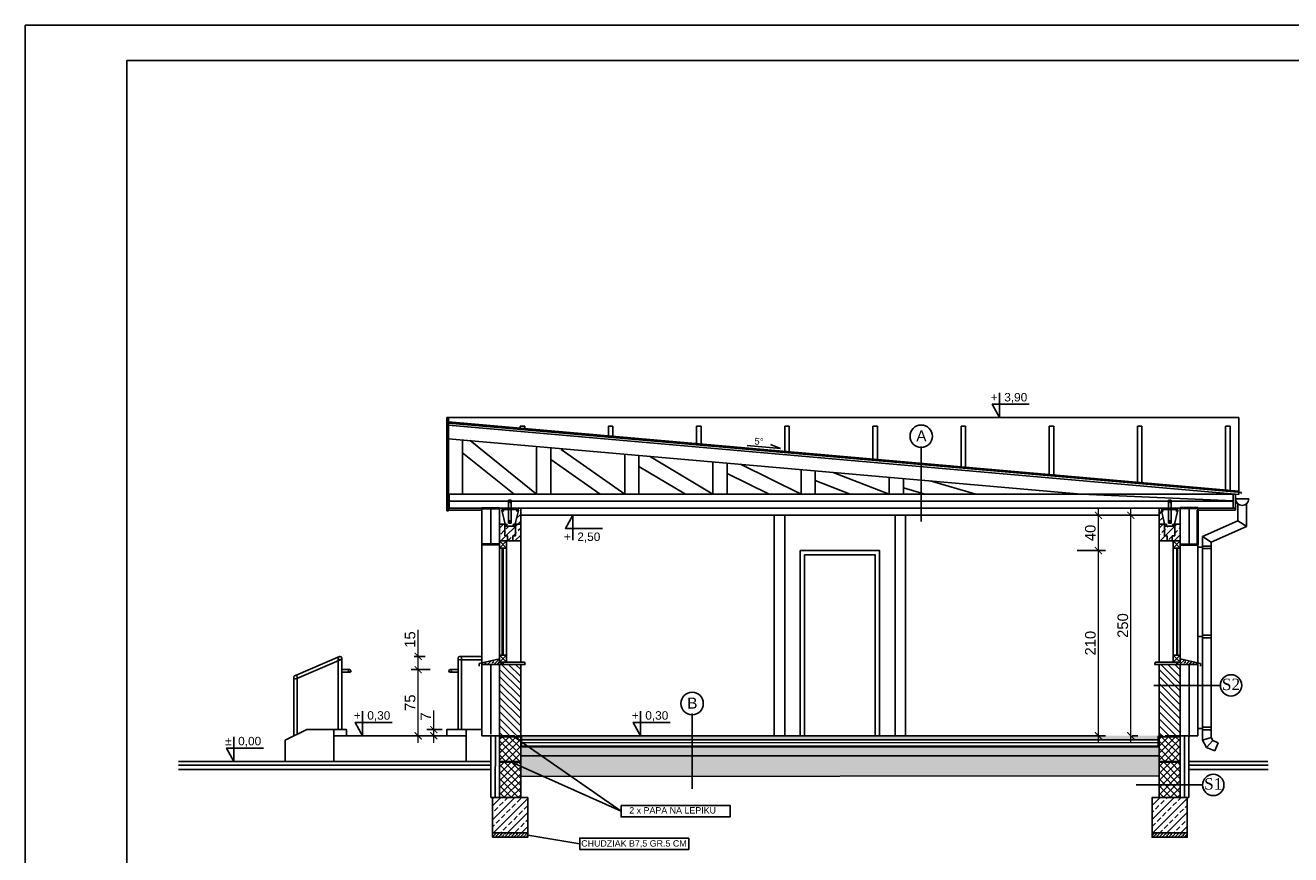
# Model space of a CAD drawing. Header units: millimetres. Extents: x 31910 to 34473, y -8011 to -6526.
# Tile 2 of 4: x 31910 to 33345, y -7466 to -6526. Entities that reach past the tile are written whole.
import ezdxf

# ---------------------------------------------------------------- set-up
doc = ezdxf.new("R2010")
doc.units = ezdxf.units.MM
doc.header["$LTSCALE"] = 100
doc.header["$MEASUREMENT"] = 0
doc.linetypes.add('DASHED', pattern=[0.75, 0.5, -0.25])
for name, color, linetype in [('! wymiarowanie', 1, 'Continuous'), ('Okno', 4, 'Continuous'), ('otwór', 1, 'Continuous'), ('urządzenia', 1, 'Continuous'), ('Warstwa 2', 4, 'Continuous'), ('Warstwa1', 1, 'Continuous'), ('Warstwa4', 4, 'Continuous'), ('WARSTWA5', 6, 'Continuous'), ('WENTYLACJAPRZER', 1, 'DASHED'), ('widok', 1, 'Continuous'), ('wyposażenie', 4, 'Continuous')]:
    doc.layers.add(name, color=color, linetype=linetype)
doc.styles.add('styl1', font='ARIAL.TTF', dxfattribs={"height": 12})
doc.styles.add('styl2', font='TIMES.TTF', dxfattribs={"height": 150})
doc.styles.add('styl4', font='TIMES.TTF', dxfattribs={"height": 100})
doc.linetypes.add('BATTING', pattern='A,0.0001,-0.1,[134,ltypeshp.shx,S=0.1,R=0,X=-0.1,Y=0],-0.2,[134,ltypeshp.shx,S=0.1,R=180,X=0.1,Y=0],-0.1', length=0.4001)
doc.dimstyles.new('ISO-25$0', dxfattribs={"dimtxt": 10, "dimasz": 10, "dimexe": 5, "dimexo": 12, "dimgap": 2, "dimtad": 1, "dimdec": 0, "dimtxsty": 'Standard', "dimblk": 'ARCHTICK', "dimcen": 2.5, "dimdle": 5, "dimadec": 0, "dimazin": 0, "dimtfac": 1, "dimtdec": 0, "dimtmove": 0, "dimatfit": 3, "dimfxl": 1, "dimlwd": 0, "dimarcsym": 0})
pattern_1 = [(45, (90887.556, -10991.7564), (-3.97747564, 3.97747564), []), (135, (90887.556, -10991.7564), (-3.97747564, -3.97747564), [])]
pattern_2 = [(45, (31273.328, -1043.1906), (-3.535534, 3.535534), []), (45, (31276.8635, -1043.1906), (-3.535534, 3.535534), [2.5, -1.25])]
pattern_3 = [(135, (47521.672, -7534.307), (3.9774756, 3.9774756), [])]
pattern_4 = [(45, (4960.523, 1166.256), (-7.9549513, 7.9549513), []), (45, (4968.478, 1166.256), (-7.9549513, 7.9549513), [5.625, -2.8125])]
pattern_5 = [(135, (47521.672, -7534.307), (-1.9887378, 7.2920387), [9.375, -1.875, 0, -1.875])]
pattern_6 = [(45, (47521.6722, -7517.207), (4.8613591, 1.3258252), [6.25, -1.25, 0, -1.25])]
pattern_7 = [(45, (5018.913, 1156.689), (-7.9549513, 7.9549513), []), (45, (5026.868, 1156.689), (-7.9549513, 7.9549513), [5.625, -2.8125])]
pattern_8 = [(45, (4960.523, 1166.256), (-3.9774756, 3.9774756), []), (135, (4960.523, 1166.256), (-3.9774756, -3.9774756), [])]

# ---------------------------------------------------------------- blocks, each defined once
blk = doc.blocks.new('_ArchTick')
at = {"layer": 'Warstwa1', "color": 0, "const_width": 0.15}
blk.add_lwpolyline([(-0.5, -0.5), (0.5, 0.5)], dxfattribs=at)
blk = doc.blocks.new('*D53')
at = {"layer": 'Defpoints', "color": 0, "linetype": 'ByBlock'}
for p in [(33097.5, -7121.6), (33126.7, -7121.6), (33075.2, -7331.6)]:
    blk.add_point(p, dxfattribs=at)
at = {"layer": 'WENTYLACJAPRZER', "color": 1, "linetype": 'ByBlock', "lineweight": 0}
blk.add_line((33126.7, -7339.6), (33126.7, -7113.6), dxfattribs=at)
at = {"layer": 'WENTYLACJAPRZER', "color": 1, "linetype": 'ByBlock', "lineweight": -2}
for p, q in [((33102.5, -7121.6), (33134.7, -7121.6)), ((33080.2, -7331.6), (33134.7, -7331.6))]:
    blk.add_line(p, q, dxfattribs=at)
at = {"layer": 'WENTYLACJAPRZER', "color": 1, "linetype": 'ByBlock', "lineweight": 0, "xscale": 8, "yscale": 8, "zscale": 8}
for p, rotation in [((33126.7, -7121.6), 90), ((33126.7, -7331.6), 270)]:
    blk.add_blockref('_ArchTick', p, dxfattribs=dict(at, rotation=rotation))
at = {"layer": 'WENTYLACJAPRZER', "color": 4, "linetype": 'ByBlock', "insert": (33117.6, -7226.6), "char_height": 12, "attachment_point": 5, "rotation": 90, "style": 'styl1'}
blk.add_mtext('210', dxfattribs=at)
blk = doc.blocks.new('*D54')
at = {"layer": 'Defpoints', "color": 0, "linetype": 'ByBlock'}
for p in [(33159.4, -7081.6), (33163.5, -7081.6), (33160, -7331.6)]:
    blk.add_point(p, dxfattribs=at)
at = {"layer": 'WENTYLACJAPRZER', "color": 1, "linetype": 'ByBlock', "lineweight": 0}
blk.add_line((33163.5, -7339.6), (33163.5, -7073.6), dxfattribs=at)
at = {"layer": 'WENTYLACJAPRZER', "color": 1, "linetype": 'ByBlock', "lineweight": -2}
for p, q in [((33164.4, -7081.6), (33171.5, -7081.6)), ((33165, -7331.6), (33171.5, -7331.6))]:
    blk.add_line(p, q, dxfattribs=at)
at = {"layer": 'WENTYLACJAPRZER', "color": 1, "linetype": 'ByBlock', "lineweight": 0, "xscale": 8, "yscale": 8, "zscale": 8}
for p, rotation in [((33163.5, -7081.6), 90), ((33163.5, -7331.6), 270)]:
    blk.add_blockref('_ArchTick', p, dxfattribs=dict(at, rotation=rotation))
at = {"layer": 'WENTYLACJAPRZER', "color": 4, "linetype": 'ByBlock', "insert": (33154.4, -7206.6), "char_height": 12, "attachment_point": 5, "rotation": 90, "style": 'styl1'}
blk.add_mtext('250', dxfattribs=at)
blk = doc.blocks.new('*D55')
at = {"layer": 'Defpoints', "color": 0, "linetype": 'ByBlock'}
for p in [(33081.2, -7081.6), (33126.7, -7081.6), (33102.8, -7121.6)]:
    blk.add_point(p, dxfattribs=at)
at = {"layer": 'WENTYLACJAPRZER', "color": 1, "linetype": 'ByBlock', "lineweight": 0}
blk.add_line((33126.7, -7129.6), (33126.7, -7073.6), dxfattribs=at)
at = {"layer": 'WENTYLACJAPRZER', "color": 1, "linetype": 'ByBlock', "lineweight": -2}
for p, q in [((33086.2, -7081.6), (33134.7, -7081.6)), ((33107.8, -7121.6), (33134.7, -7121.6))]:
    blk.add_line(p, q, dxfattribs=at)
at = {"layer": 'WENTYLACJAPRZER', "color": 1, "linetype": 'ByBlock', "lineweight": 0, "xscale": 8, "yscale": 8, "zscale": 8}
for p, rotation in [((33126.7, -7081.6), 90), ((33126.7, -7121.6), 270)]:
    blk.add_blockref('_ArchTick', p, dxfattribs=dict(at, rotation=rotation))
at = {"layer": 'WENTYLACJAPRZER', "color": 4, "linetype": 'ByBlock', "insert": (33117.6, -7101.6), "char_height": 12, "attachment_point": 5, "rotation": 90, "style": 'styl1'}
blk.add_mtext('40', dxfattribs=at)
blk = doc.blocks.new('*D60')
at = {"layer": 'Defpoints', "color": 0, "linetype": 'ByBlock'}
for p in [(32345.8, -7241.6), (32355.2, -7241.6), (32345.7, -7256.6)]:
    blk.add_point(p, dxfattribs=at)
at = {"layer": 'WENTYLACJAPRZER', "color": 1, "linetype": 'ByBlock', "lineweight": 0}
for p, q in [((32355.2, -7241.6), (32355.2, -7211.4)), ((32355.2, -7264.6), (32355.2, -7241.6))]:
    blk.add_line(p, q, dxfattribs=at)
at = {"layer": 'WENTYLACJAPRZER', "color": 1, "linetype": 'ByBlock', "lineweight": -2}
for p, q in [((32350.8, -7241.6), (32363.2, -7241.6)), ((32350.7, -7256.6), (32363.2, -7256.6))]:
    blk.add_line(p, q, dxfattribs=at)
at = {"layer": 'WENTYLACJAPRZER', "color": 1, "linetype": 'ByBlock', "lineweight": 0, "xscale": 8, "yscale": 8, "zscale": 8}
for p, rotation in [((32355.2, -7241.6), 90), ((32355.2, -7256.6), 270)]:
    blk.add_blockref('_ArchTick', p, dxfattribs=dict(at, rotation=rotation))
at = {"layer": 'WENTYLACJAPRZER', "color": 4, "linetype": 'ByBlock', "insert": (32346, -7222.5), "char_height": 12, "attachment_point": 5, "rotation": 90, "style": 'styl1'}
blk.add_mtext('15', dxfattribs=at)
blk = doc.blocks.new('*D61')
at = {"layer": 'Defpoints', "color": 0, "linetype": 'ByBlock'}
for p in [(32355.2, -7256.6), (32373.9, -7256.6), (32362, -7331.6)]:
    blk.add_point(p, dxfattribs=at)
at = {"layer": 'WENTYLACJAPRZER', "color": 1, "linetype": 'ByBlock', "lineweight": -2}
for p, q in [((32368.9, -7256.6), (32347.2, -7256.6)), ((32357, -7331.6), (32347.2, -7331.6))]:
    blk.add_line(p, q, dxfattribs=at)
at = {"layer": 'WENTYLACJAPRZER', "color": 1, "linetype": 'ByBlock', "lineweight": 0}
blk.add_line((32355.2, -7339.6), (32355.2, -7248.6), dxfattribs=at)
at = {"layer": 'WENTYLACJAPRZER', "color": 1, "linetype": 'ByBlock', "lineweight": 0, "xscale": 8, "yscale": 8, "zscale": 8}
for p, rotation in [((32355.2, -7256.6), 90), ((32355.2, -7331.6), 270)]:
    blk.add_blockref('_ArchTick', p, dxfattribs=dict(at, rotation=rotation))
at = {"layer": 'WENTYLACJAPRZER', "color": 4, "linetype": 'ByBlock', "insert": (32346.1, -7294.1), "char_height": 12, "attachment_point": 5, "rotation": 90, "style": 'styl1'}
blk.add_mtext('75', dxfattribs=at)
blk = doc.blocks.new('*D62')
at = {"layer": 'Defpoints', "color": 0, "linetype": 'ByBlock'}
for p in [(32372.9, -7324.6), (32377.5, -7331.6), (32387.5, -7324.6)]:
    blk.add_point(p, dxfattribs=at)
at = {"layer": 'WENTYLACJAPRZER', "color": 1, "linetype": 'ByBlock', "lineweight": 0}
for p, q in [((32372.9, -7324.6), (32372.9, -7302.8)), ((32372.9, -7339.6), (32372.9, -7324.6))]:
    blk.add_line(p, q, dxfattribs=at)
at = {"layer": 'WENTYLACJAPRZER', "color": 1, "linetype": 'ByBlock', "lineweight": -2}
for p, q in [((32382.5, -7324.6), (32364.9, -7324.6)), ((32372.5, -7331.6), (32364.9, -7331.6))]:
    blk.add_line(p, q, dxfattribs=at)
at = {"layer": 'WENTYLACJAPRZER', "color": 1, "linetype": 'ByBlock', "lineweight": 0, "xscale": 8, "yscale": 8, "zscale": 8}
for p, rotation in [((32372.9, -7324.6), 90), ((32372.9, -7331.6), 270)]:
    blk.add_blockref('_ArchTick', p, dxfattribs=dict(at, rotation=rotation))
at = {"layer": 'WENTYLACJAPRZER', "color": 4, "linetype": 'ByBlock', "insert": (32363.9, -7309.7), "char_height": 12, "attachment_point": 5, "rotation": 90, "style": 'styl1'}
blk.add_mtext('7', dxfattribs=at)

msp = doc.modelspace()

# ---------------------------------------------------------------- hatches: boundary and pattern name
at = {"layer": 'urządzenia'}
h = msp.add_hatch(dxfattribs=at)
h.set_pattern_fill('ANSI33', color=256, scale=20, style=0)
h.set_pattern_definition(pattern_2)
h.paths.add_polyline_path([(32451.5, -7250.7), (32451.5, -7248.2), (32447.5, -7248.2), (32447.5, -7244.2), (32427.5, -7248.8), (32427.5, -7250.7)])
h = msp.add_hatch(dxfattribs=at)
h.set_pattern_fill('ANSI33', color=256, scale=20, angle=180, style=0)
h.set_pattern_definition(pattern_2)
h.paths.add_polyline_path([(33215.5, -7250.7), (33215.5, -7248.2), (33219.5, -7248.2), (33219.5, -7244.2), (33239.5, -7248.8), (33239.5, -7250.7)])
at = {"layer": 'Warstwa1'}
h = msp.add_hatch(dxfattribs=at)
h.set_pattern_fill('ANSI36', color=256, scale=30, style=0)
h.set_pattern_definition(pattern_5)
h.paths.add_polyline_path([(32471.5, -7344.2), (33195.5, -7344.2), (33195.5, -7354.2), (32471.5, -7354.2)])
at = {"layer": 'WENTYLACJAPRZER', "linetype": 'ByBlock'}
h = msp.add_hatch(dxfattribs=at)
h.set_pattern_fill('ANSI33', color=256, scale=45, style=0)
h.set_pattern_definition(pattern_4)
h.paths.add_polyline_path([(32457.7, -7075), (32451.2, -7075, -0.402367), (32452.2, -7076, -0.726409), (32450.3, -7076.6), (32454.1, -7092.7, -0.966342), (32456.1, -7092.8, -0.401919), (32455.1, -7093.8), (32463.8, -7093.8, -0.402858), (32462.8, -7092.8, -0.937608), (32464.9, -7092.7), (32468.8, -7076.5, -0.793247), (32466.9, -7076, -0.393562), (32467.9, -7075), (32460.7, -7075), (32460.7, -7090.5), (32457.7, -7090.5)], flags=16)
h.paths.add_polyline_path([(32471.5, -7073.6), (32460.7, -7073.6), (32460.7, -7090.5), (32457.7, -7090.5), (32457.7, -7075), (32451.2, -7075, -0.402367), (32452.2, -7076, -0.726409), (32450.3, -7076.6), (32454.1, -7092.7, -0.966342), (32456.1, -7092.8, -0.401919), (32455.1, -7093.8), (32463.8, -7093.8, -0.402858), (32462.8, -7092.8, -1), (32464.9, -7092.8, -0.425661), (32463.8, -7093.8), (32455.1, -7093.8, -0.446998), (32454.1, -7092.7), (32453.8, -7091.7), (32453.5, -7091.7), (32453.5, -7104.7), (32456.5, -7104.7), (32456.5, -7110.7), (32462.5, -7110.7), (32462.5, -7104.7), (32465.5, -7104.7), (32465.5, -7091.7), (32471.5, -7091.7), (32471.5, -7090.7)])
h.paths.add_polyline_path([(32471.5, -7091.7), (32465.5, -7091.7), (32465.5, -7104.7), (32462.5, -7104.7), (32462.5, -7110.7), (32463.5, -7110.7), (32471.5, -7110.7)], flags=16)
h.paths.add_polyline_path([(32453.5, -7091.7), (32447.5, -7091.7), (32447.5, -7110.7), (32455.5, -7110.7), (32456.5, -7110.7), (32456.5, -7104.7), (32453.5, -7104.7)])
h = msp.add_hatch(dxfattribs=at)
h.set_pattern_fill('ANSI33', color=256, scale=45, angle=180, style=0)
h.set_pattern_definition(pattern_4)
h.paths.add_polyline_path([(33209.3, -7075), (33215.8, -7075, 0.402367), (33214.8, -7076, 0.726409), (33216.7, -7076.6), (33212.9, -7092.7, 0.966342), (33210.9, -7092.8, 0.401919), (33211.9, -7093.8), (33203.2, -7093.8, 0.402858), (33204.2, -7092.8, 0.937608), (33202.2, -7092.7), (33198.2, -7076.5, 0.793247), (33200.1, -7076, 0.393562), (33199.1, -7075), (33206.3, -7075), (33206.3, -7090.5), (33209.3, -7090.5)], flags=16)
h.paths.add_polyline_path([(33195.5, -7073.6), (33206.3, -7073.6), (33206.3, -7090.5), (33209.3, -7090.5), (33209.3, -7075), (33215.8, -7075, 0.402367), (33214.8, -7076, 0.726409), (33216.7, -7076.6), (33212.9, -7092.7, 0.966342), (33210.9, -7092.8, 0.401919), (33211.9, -7093.8), (33203.2, -7093.8, 0.402858), (33204.2, -7092.8, 1), (33202.1, -7092.8, 0.425661), (33203.2, -7093.8), (33211.9, -7093.8, 0.446998), (33212.9, -7092.7), (33213.2, -7091.7), (33213.5, -7091.7), (33213.5, -7104.7), (33210.5, -7104.7), (33210.5, -7110.7), (33204.5, -7110.7), (33204.5, -7104.7), (33201.5, -7104.7), (33201.5, -7091.7), (33195.5, -7091.7), (33195.5, -7090.7)])
h.paths.add_polyline_path([(33195.5, -7091.7), (33201.5, -7091.7), (33201.5, -7104.7), (33204.5, -7104.7), (33204.5, -7110.7), (33203.5, -7110.7), (33195.5, -7110.7)], flags=16)
h.paths.add_polyline_path([(33213.5, -7091.7), (33219.5, -7091.7), (33219.5, -7110.7), (33211.5, -7110.7), (33210.5, -7110.7), (33210.5, -7104.7), (33213.5, -7104.7)])
h = msp.add_hatch(dxfattribs=at)
h.set_pattern_fill('ANSI31', color=256, scale=45, style=0)
h.set_pattern_definition(pattern_3)
h.paths.add_polyline_path([(32447.5, -7331.6), (32471.5, -7331.6), (32471.5, -7250.7), (32451.5, -7250.7), (32447.5, -7250.7)])
h = msp.add_hatch(dxfattribs=at)
h.set_pattern_fill('ANSI31', color=256, scale=45, angle=180, style=0)
h.set_pattern_definition(pattern_3)
h.paths.add_polyline_path([(33219.5, -7331.6), (33195.5, -7331.6), (33195.5, -7250.7), (33215.5, -7250.7), (33219.5, -7250.7)])
h = msp.add_hatch(dxfattribs=at)
h.set_pattern_fill('ANSI37', color=256, scale=45, style=0)
h.set_pattern_definition(pattern_1)
h.paths.add_polyline_path([(32447.5, -7360.6), (32447.5, -7332.6), (32464.2, -7332.6), (32471.5, -7337.7), (32471.5, -7360.6)])
h.paths.add_polyline_path([(32464.2, -7332.6), (32471.5, -7332.6), (32471.5, -7337.7)])
h = msp.add_hatch(dxfattribs=at)
h.set_pattern_fill('ANSI36', color=256, scale=30, style=0)
h.set_pattern_definition(pattern_5)
h.paths.add_polyline_path([(32960.7, -7331.6), (33194.5, -7331.6), (33194.5, -7336.1), (33072.9, -7336.1), (33072.9, -7336.1), (33072.9, -7336.1), (33063.7, -7336.1), (33063.7, -7336.1), (33063.7, -7336.1), (33054.6, -7336.1), (33054.6, -7336.1), (33054.6, -7336.1), (33045.4, -7336.1), (33045.4, -7336.1), (33045.4, -7336.1), (33036.4, -7336.1), (33036.4, -7336.1), (33036.4, -7336.1), (33027.3, -7336.1), (33027.3, -7336.1), (33027.3, -7336.1), (33018.1, -7336.1), (33018.1, -7336.1), (33018.1, -7336.1), (33009, -7336.1), (33009, -7336.1), (33009, -7336.1), (32999.8, -7336.1), (32999.8, -7336.1), (32999.8, -7336.1), (32990.7, -7336.1), (32990.7, -7336.1), (32990.7, -7336.1), (32981.7, -7336.1), (32981.7, -7336.1), (32981.7, -7336.1), (32972.5, -7336.1), (32972.5, -7336.1), (32972.5, -7336.1), (32949.7, -7336.1), (32945.1, -7336.1), (32945.1, -7336.1), (32945.1, -7336.1), (32935.9, -7336.1), (32935.9, -7336.1), (32935.9, -7336.1), (32926.8, -7336.1), (32926.8, -7336.1), (32926.8, -7336.1), (32917.8, -7336.1), (32917.8, -7336.1), (32917.8, -7336.1), (32908.6, -7336.1), (32908.6, -7336.1), (32908.6, -7336.1), (32899.5, -7336.1), (32899.5, -7336.1), (32899.5, -7336.1), (32890.4, -7336.1), (32890.4, -7336.1), (32890.4, -7336.1), (32881.2, -7336.1), (32881.2, -7336.1), (32881.2, -7336.1), (32872.2, -7336.1), (32872.2, -7336.1), (32872.2, -7336.1), (32863.1, -7336.1), (32863.1, -7336.1), (32863.1, -7336.1), (32853.9, -7336.1), (32853.9, -7336.1), (32853.9, -7336.1), (32844.8, -7336.1), (32844.8, -7336.1), (32844.8, -7336.1), (32835.6, -7336.1), (32835.6, -7336.1), (32835.6, -7336.1), (32826.5, -7336.1), (32826.5, -7336.1), (32826.5, -7336.1), (32817.4, -7336.1), (32817.4, -7336.1), (32817.4, -7336.1), (32471.5, -7336.1), (32471.5, -7331.6)])
h = msp.add_hatch(dxfattribs=at)
h.set_pattern_fill('ANSI37', color=256, scale=45, angle=180, style=0)
h.set_pattern_definition(pattern_1)
h.paths.add_polyline_path([(33219.5, -7360.6), (33219.5, -7332.6), (33202.9, -7332.6), (33195.5, -7337.7), (33195.5, -7360.6)])
h.paths.add_polyline_path([(33202.9, -7332.6), (33195.5, -7332.6), (33195.5, -7337.7)])
h = msp.add_hatch(dxfattribs=at)
h.set_pattern_fill('ANSI37', color=256, scale=45, style=0)
h.set_pattern_definition(pattern_8)
h.paths.add_polyline_path([(32471.5, -7366.2), (32461.2, -7361.6), (32457.2, -7361.6), (32447.5, -7361.6), (32447.5, -7401.6), (32471.5, -7401.6)])
h.paths.add_polyline_path([(32471.5, -7361.6), (32461.2, -7361.6), (32471.5, -7366.2)], flags=17)
h = msp.add_hatch(dxfattribs=at)
h.set_pattern_fill('AR-CONC', color=256, scale=4, style=0)
h.set_pattern_definition([(130, (47521.672, -7534.307), (-28.690407, -2.510085), [3, -33]), (185, (47521.672, -7534.307), (5.550053, 30.087685), [2.4, -26.4]), (79.5486, (47519.28, -7534.516), (-23.140375, 27.57758), [2.54961, -28.045684]), (133.8158, (47521.672, -7526.307), (-42.68964, -6.62076), [4.5, -49.5]), (83.3644, (47518.115, -7526.86), (-37.38651, 38.96471), [3.82441, -42.06852]), (188.8158, (47521.67, -7526.307), (-37.38648, 38.96474), [3.6, -39.6]), (159, (47517.672, -7528.307), (-23.876282, -16.104756), [3, -33]), (214, (47517.672, -7528.307), (-9.732613, 29.006), [2.4, -26.4]), (108.5486, (47515.682, -7529.65), (-33.608905, 12.90122), [2.54961, -28.045684]), (142.5, (47521.672, -7534.307), (-0.486394, 13.315754), [0, -26.08, 0, -26.8, 0, -26.5]), (172.5, (47521.672, -7534.307), (-10.522781, 15.776468), [0, -15.28, 0, -25.48, 0, -10.1]), (212.5, (47530.592, -7534.307), (-21.3528974, -0.902195), [0, -10, 0, -31.2, 0, -41.4]), (222.5, (47534.592, -7534.307), (-23.327447, 4.0042), [0, -13, 0, -20.72, 0, -29.4])])
h.paths.add_polyline_path([(32471.5, -7354.2), (33195.5, -7354.2), (33195.5, -7375.1), (33195.5, -7377.1), (33087.5, -7377.2), (32479.5, -7376.9), (32471.5, -7377.6)])
h = msp.add_hatch(dxfattribs=at)
h.set_pattern_fill('ANSI37', color=256, scale=45, angle=180, style=0)
h.set_pattern_definition(pattern_8)
h.paths.add_polyline_path([(33195.5, -7366.2), (33205.8, -7361.6), (33209.8, -7361.6), (33219.5, -7361.6), (33219.5, -7401.6), (33195.5, -7401.6)])
h.paths.add_polyline_path([(33195.5, -7361.6), (33205.8, -7361.6), (33195.5, -7366.2)], flags=17)
h = msp.add_hatch(dxfattribs=at)
h.set_pattern_fill('ANSI33', color=256, scale=45, style=0)
h.set_pattern_definition(pattern_7)
h.paths.add_polyline_path([(32439.5, -7441.6), (32479.5, -7441.6), (32479.5, -7401.6), (32439.5, -7401.6)])
h = msp.add_hatch(dxfattribs=at)
h.set_pattern_fill('ANSI33', color=256, scale=45, angle=180, style=0)
h.set_pattern_definition(pattern_7)
h.paths.add_polyline_path([(33227.5, -7441.6), (33187.5, -7441.6), (33187.5, -7401.6), (33227.5, -7401.6)])
h = msp.add_hatch(dxfattribs=at)
h.set_pattern_fill('ANSI36', color=256, scale=20, angle=90, style=0)
h.set_pattern_definition(pattern_6)
h.paths.add_polyline_path([(32439.5, -7441.6), (32439.5, -7446.6), (32479.5, -7446.6), (32479.5, -7441.6)])
h = msp.add_hatch(dxfattribs=at)
h.set_pattern_fill('ANSI36', color=256, scale=20, angle=90, style=0)
h.set_pattern_definition(pattern_6)
h.paths.add_polyline_path([(33227.5, -7441.6), (33227.5, -7446.6), (33187.5, -7446.6), (33187.5, -7441.6)])

# ---------------------------------------------------------------- linework, layer by layer
at = {"layer": '! wymiarowanie', "color": 4}
msp.add_lwpolyline([(32024.6, -6566), (33969.6, -6566), (33969.6, -7971), (32024.6, -7971)], close=True, dxfattribs=at)
msp.add_lwpolyline([(32024.6, -6566), (33969.6, -6566), (33969.6, -7971), (32024.6, -7971)], close=True, dxfattribs=at)
at = {"layer": 'Okno', "color": 4}
for p, q in [((32387.5, -7071.6), (32387.5, -6970.7)), ((32389.5, -6970.7), (32387.5, -6970.7)), ((32389.5, -7076.6), (32389.5, -6970.7)), ((32389.5, -6970.7), (33286, -6970.7)), ((33286, -7054.1), (33286, -6970.7)), ((32387.5, -7076.6), (32387.5, -6980.7)), ((33286, -7057.9), (32389.5, -6979.5)), ((32389.5, -7076.6), (32389.5, -6980.7)), ((32471, -6982.8), (32471, -6980.7)), ((32471, -6980.7), (32476, -6980.7)), ((32476, -6983.3), (32476, -6980.7)), ((32571, -6991.6), (32571, -6980.7)), ((32571, -6980.7), (32576, -6980.7)), ((32576, -6992), (32576, -6980.7)), ((32671, -7000.3), (32671, -6980.7)), ((32671, -6980.7), (32676, -6980.7)), ((32676, -7000.8), (32676, -6980.7)), ((32771, -7009.1), (32771, -6980.7)), ((32771, -6980.7), (32776, -6980.7)), ((32776, -7009.5), (32776, -6980.7)), ((32871, -7017.8), (32871, -6980.7)), ((32871, -6980.7), (32876, -6980.7)), ((32876, -7018.3), (32876, -6980.7)), ((32971, -7026.6), (32971, -6980.7)), ((32971, -6980.7), (32976, -6980.7)), ((32976, -7027), (32976, -6980.7)), ((33071, -7035.3), (33071, -6980.7)), ((33071, -6980.7), (33076, -6980.7)), ((33076, -7035.8), (33076, -6980.7)), ((33171, -7044.1), (33171, -6980.7)), ((33171, -6980.7), (33176, -6980.7)), ((33176, -7044.5), (33176, -6980.7)), ((33271, -7052.8), (33271, -6980.7)), ((33271, -6980.7), (33276, -6980.7)), ((33276, -7053.3), (33276, -6980.7)), ((33107.2, -7057.6), (32389.5, -6994.8)), ((32405.5, -7057.6), (32405.5, -6996.2)), ((32414, -6996.9), (32489.5, -7057.6)), ((32464, -7057.6), (32405.5, -7010.6)), ((32489.5, -7057.6), (32489.5, -7004.6)), ((32505.5, -7057.6), (32505.5, -7006)), ((32589.5, -7057.6), (32517.2, -7007)), ((32589.5, -7057.6), (32589.5, -7012.3)), ((32605.5, -7057.6), (32605.5, -7013.7)), ((32689.5, -7057.6), (32617.5, -7014.7)), ((32561.6, -7057.6), (32505.5, -7018.4)), ((32658.2, -7057.6), (32605.5, -7026.2)), ((32689.5, -7057.6), (32689.5, -7021)), ((32705.5, -7057.6), (32705.5, -7022.4)), ((32789.5, -7057.6), (32720.6, -7023.7)), ((32789.5, -7029.8), (32789.5, -7057.6)), ((32805.5, -7031.2), (32805.5, -7057.6)), ((32753.2, -7057.6), (32705.5, -7034.2)), ((32845.1, -7057.6), (32805.5, -7042.2)), ((32889.5, -7057.6), (32825.8, -7033)), ((32889.5, -7057.6), (32889.5, -7038.5)), ((32905.5, -7057.6), (32905.5, -7039.9)), ((32987.7, -7057.6), (32935.8, -7042.6)), ((33282, -7057.6), (32389.5, -7057.6)), ((32930, -7057.6), (32905.5, -7050.5)), ((33279.5, -7065), (33107.2, -7057.6)), ((32471.5, -7073.6), (32447.5, -7073.6)), ((32447.5, -7110.7), (32447.5, -7073.6)), ((33279.9, -7073.6), (32464.5, -7073.6)), ((32471.5, -7110.7), (32471.5, -7073.6)), ((33195.5, -7073.6), (33219.5, -7073.6)), ((33195.5, -7110.7), (33195.5, -7073.6)), ((33219.5, -7110.7), (33219.5, -7073.6)), ((32389.5, -7076.6), (32387.5, -7076.6)), ((33195.5, -7081.6), (32471.5, -7081.6)), ((32427.5, -7300.7), (32427.5, -7248.2)), ((32427.5, -7331.6), (32427.5, -7248.2)), ((32427.5, -7300.7), (32427.5, -7248.2)), ((32427.5, -7331.6), (32427.5, -7248.2)), ((32447.5, -7401.6), (32447.5, -7250.7)), ((32471.5, -7401.6), (32471.5, -7250.7)), ((33195.5, -7401.6), (33195.5, -7250.7)), ((33219.5, -7401.6), (33219.5, -7250.7)), ((33239.5, -7300.7), (33239.5, -7248.2)), ((33239.5, -7331.6), (33239.5, -7248.2)), ((33239.5, -7300.7), (33239.5, -7248.2)), ((33239.5, -7331.6), (33239.5, -7248.2)), ((32427.5, -7274.7), (32427.5, -7331.6)), ((32427.5, -7274.7), (32427.5, -7331.6)), ((32427.5, -7275.6), (32427.5, -7331.6)), ((33239.5, -7274.7), (33239.5, -7331.6)), ((33239.5, -7274.7), (33239.5, -7331.6)), ((33239.5, -7275.6), (33239.5, -7331.6)), ((32229, -7324.6), (32204.5, -7336.5)), ((32259.5, -7331.6), (32409.5, -7331.6)), ((32464.5, -7331.6), (32427.5, -7331.6)), ((33095.5, -7331.6), (32471.5, -7331.6)), ((33202.5, -7331.6), (33239.5, -7331.6)), ((32437.5, -7360.7), (32083.3, -7360.7)), ((33229.3, -7360.7), (33319, -7360.7))]:
    msp.add_line(p, q, dxfattribs=at)
for points in [[(33014.4, -6942.6), (33014.4, -6970.7), (33006.2, -6955.6), (33048.1, -6955.6)], [(33279.5, -7057.4), (33279.5, -7073.6), (33282, -7073.6), (33282, -7057.6)], [(32389.5, -7075.6), (32427.5, -7075.6), (32427.5, -7073.6), (32389.5, -7073.6)], [(32530.6, -7109.6), (32530.6, -7081.6), (32522.4, -7096.6), (32564.2, -7096.6)], [(32292, -7303.5), (32292, -7331.6), (32283.8, -7316.5), (32325.7, -7316.5)], [(32607.4, -7303.5), (32607.4, -7331.6), (32599.2, -7316.5), (32641, -7316.5)], [(32146.1, -7332.6), (32146.1, -7360.7), (32137.9, -7345.6), (32179.7, -7345.6)], [(32229, -7324.6), (32274, -7324.6), (32274, -7331.6)], [(32427.5, -7324.6), (32387.5, -7324.6), (32387.5, -7331.6)]]:
    msp.add_lwpolyline(points, dxfattribs=at)
for points in [[(33282, -7073.6), (33239.5, -7073.6), (33239.5, -7075.6), (33282, -7075.6)], [(32447.5, -7118.7), (32455.5, -7118.7), (32455.5, -7110.7), (32447.5, -7110.7)], [(33219.5, -7118.7), (33211.5, -7118.7), (33211.5, -7110.7), (33219.5, -7110.7)], [(32439.5, -7441.6), (32479.5, -7441.6), (32479.5, -7401.6), (32439.5, -7401.6)], [(33227.5, -7441.6), (33187.5, -7441.6), (33187.5, -7401.6), (33227.5, -7401.6)]]:
    msp.add_lwpolyline(points, close=True, dxfattribs=at)
at = {"layer": 'otwór'}
for p, q in [((32457.7, -7064.5), (32460.7, -7064.5)), ((33209.3, -7064.5), (33206.3, -7064.5))]:
    msp.add_line(p, q, dxfattribs=at)
for points in [[(32460.7, -7064.5), (32460.7, -7090.5), (32457.7, -7090.5), (32457.7, -7064.5)], [(33206.3, -7064.5), (33206.3, -7090.5), (33209.3, -7090.5), (33209.3, -7064.5)]]:
    msp.add_lwpolyline(points, dxfattribs=at)
for centre in [(32459.2, -7066.3), (33207.8, -7066.3), (32459.2, -7088.5), (33207.8, -7088.5)]:
    msp.add_circle(centre, 0.777, dxfattribs=at)
at = {"layer": 'Warstwa 2', "linetype": 'ByBlock', "lineweight": 40}
for p, q in [((32389.5, -7057.6), (32389.5, -7073.6)), ((32427.5, -7073.6), (32447.5, -7073.6)), ((33239.5, -7073.6), (33219.5, -7073.6)), ((33239.5, -7114.7), (33239.5, -7075.6)), ((32447.5, -7114.7), (32427.5, -7114.7)), ((33219.5, -7114.7), (33239.5, -7114.7))]:
    msp.add_line(p, q, dxfattribs=at)
at = {"layer": 'Warstwa 2', "linetype": 'ByBlock'}
for p, q in [((32759, -7081.6), (32759, -7331.6)), ((32771, -7081.6), (32771, -7331.6)), ((32896, -7081.6), (32896, -7331.6)), ((32908, -7081.6), (32908, -7331.6)), ((32259.5, -7324.6), (32259.5, -7360.7)), ((32409.5, -7324.6), (32409.5, -7360.7)), ((32204.5, -7336.5), (32204.5, -7360.7))]:
    msp.add_line(p, q, dxfattribs=at)
at = {"layer": 'Warstwa 2'}
for p, q in [((32447.5, -7091.7), (32453.5, -7091.7)), ((32453.5, -7091.7), (32453.5, -7104.7)), ((32471.5, -7091.7), (32465.5, -7091.7)), ((32465.5, -7091.7), (32465.5, -7104.7)), ((32471.5, -7090.7), (32471.5, -7110.7)), ((33195.5, -7090.7), (33195.5, -7110.7)), ((33195.5, -7091.7), (33201.5, -7091.7)), ((33201.5, -7091.7), (33201.5, -7104.7)), ((33219.5, -7091.7), (33213.5, -7091.7)), ((33213.5, -7091.7), (33213.5, -7104.7)), ((32453.5, -7104.7), (32456.5, -7104.7)), ((32456.5, -7104.7), (32456.5, -7110.7)), ((32456.5, -7110.7), (32463.5, -7110.7)), ((32465.5, -7104.7), (32462.5, -7104.7)), ((32462.5, -7104.7), (32462.5, -7110.7)), ((32462.5, -7110.7), (32471.5, -7110.7)), ((33204.5, -7110.7), (33195.5, -7110.7)), ((33201.5, -7104.7), (33204.5, -7104.7)), ((33210.5, -7110.7), (33203.5, -7110.7)), ((33204.5, -7104.7), (33204.5, -7110.7)), ((33213.5, -7104.7), (33210.5, -7104.7)), ((33210.5, -7104.7), (33210.5, -7110.7)), ((32447.5, -7244.2), (32424.5, -7249.5)), ((32447.5, -7240.2), (32447.5, -7248.2)), ((33219.5, -7240.2), (33219.5, -7248.2)), ((33219.5, -7244.2), (33242.5, -7249.5)), ((32424.5, -7249.5), (32424.5, -7252.5)), ((32451.5, -7250.7), (32427.5, -7250.7)), ((33215.5, -7250.7), (33239.5, -7250.7)), ((33242.5, -7249.5), (33242.5, -7252.5))]:
    msp.add_line(p, q, dxfattribs=at)
for points in [[(32447.5, -7248.2), (32455.5, -7248.2), (32455.5, -7240.2), (32447.5, -7240.2)], [(33219.5, -7248.2), (33211.5, -7248.2), (33211.5, -7240.2), (33219.5, -7240.2)], [(32451.5, -7250.7), (32476.5, -7250.7), (32475.9, -7248.2), (32451.5, -7248.2)], [(33215.5, -7250.7), (33190.5, -7250.7), (33191.2, -7248.2), (33215.5, -7248.2)]]:
    msp.add_lwpolyline(points, close=True, dxfattribs=at)
at = {"layer": 'Warstwa1'}
for p, q in [((33297.2, -7062.9), (33282.2, -7062.9)), ((33284.7, -7068.5), (33284.7, -7087.7)), ((33294.7, -7068.5), (33294.7, -7094.2)), ((33284.7, -7087.7), (33244.7, -7105.7)), ((33284.9, -7087.8), (33294.9, -7094.3)), ((33284.9, -7087.8), (33294.9, -7094.3)), ((33284.9, -7087.8), (33294.9, -7094.3)), ((33294.7, -7094.2), (33254.7, -7112.2)), ((32447.5, -7110.7), (32455.5, -7118.7)), ((32447.5, -7118.7), (32455.5, -7110.7)), ((32455.5, -7240.2), (32455.5, -7110.7)), ((32471.5, -7110.7), (32471.5, -7248.2)), ((33195.5, -7110.7), (33195.5, -7248.2)), ((33211.5, -7240.2), (33211.5, -7110.7)), ((33219.5, -7110.7), (33211.5, -7118.7)), ((33219.5, -7118.7), (33211.5, -7110.7)), ((33244.7, -7117.9), (33239.7, -7117.9)), ((33244.7, -7105.7), (33244.7, -7210.6)), ((33244.7, -7105.7), (33244.7, -7210.6)), ((33254.7, -7112.2), (33244.7, -7105.7)), ((33254.7, -7112.2), (33254.7, -7120.9)), ((33254.7, -7116.3), (33254.7, -7205.6)), ((33254.7, -7116.3), (33254.7, -7196.7)), ((32447.5, -7240.2), (32447.5, -7118.7)), ((32450.5, -7118.7), (32450.5, -7240.2)), ((32451.5, -7118.7), (32451.5, -7240.2)), ((33215.5, -7118.7), (33215.5, -7240.2)), ((33216.5, -7118.7), (33216.5, -7240.2)), ((33219.5, -7240.2), (33219.5, -7118.7)), ((33244.7, -7197.1), (33244.7, -7336.6)), ((33244.7, -7199.3), (33244.7, -7213.3)), ((33244.7, -7199.3), (33244.7, -7206.8)), ((33254.7, -7197.4), (33254.7, -7333.6)), ((33254.7, -7199.3), (33254.7, -7213.3)), ((33254.7, -7199.3), (33254.7, -7206.8)), ((33244.7, -7218.9), (33239.7, -7218.9)), ((33244.7, -7218.9), (33239.7, -7218.9)), ((32447.5, -7248.2), (32455.5, -7240.2)), ((32447.5, -7240.2), (32455.5, -7248.2)), ((33219.5, -7248.2), (33211.5, -7240.2)), ((33219.5, -7240.2), (33211.5, -7248.2)), ((33189.6, -7274.4), (33265.6, -7274.4)), ((33244.7, -7323.2), (33239.7, -7323.2)), ((33195.5, -7336.1), (32471.5, -7336.1)), ((33195.5, -7344.2), (32471.5, -7344.2)), ((33195.5, -7343.3), (32472.5, -7343.3)), ((33195.5, -7343.3), (32475.1, -7343.3)), ((33195.5, -7354.2), (32471.5, -7354.2)), ((32437.7, -7364.8), (32083.3, -7364.8)), ((32437.7, -7369.8), (32083.3, -7369.8)), ((33229.3, -7364.8), (33319.1, -7364.8)), ((33229.3, -7369.8), (33319.1, -7369.8)), ((33169.4, -7387.3), (33245.4, -7387.3))]:
    msp.add_line(p, q, dxfattribs=at)
for points in [[(33254.7, -7119.4), (33244.7, -7119.4), (33244.7, -7116.4), (33254.7, -7116.4)], [(33254.7, -7220.4), (33244.7, -7220.4), (33244.7, -7217.4), (33254.7, -7217.4)], [(33254.7, -7324.7), (33244.7, -7324.7), (33244.7, -7321.7), (33254.7, -7321.7)], [(32479.1, -7343.3), (32472.5, -7343.3), (32472.5, -7344.2), (32479.1, -7344.2)], [(32479.1, -7343.3), (32472.5, -7343.3), (32472.5, -7344.2), (32479.1, -7344.2)]]:
    msp.add_lwpolyline(points, close=True, dxfattribs=at)
for centre in [(33277.1, -7274.4), (33256.9, -7387.3)]:
    msp.add_circle(centre, 12.1, dxfattribs=at)
msp.add_arc((33289.7, -7062.9), 7.5, 180, 0, dxfattribs=at)
at = {"layer": 'Warstwa4'}
for p, q in [((32427.5, -7073.6), (32427.5, -7331.6)), ((33239.5, -7073.6), (33239.5, -7331.6)), ((32471.5, -7110.7), (32471.5, -7091.7)), ((33195.5, -7110.7), (33195.5, -7091.7)), ((32456.5, -7110.7), (32455.5, -7110.7)), ((33210.5, -7110.7), (33211.5, -7110.7)), ((32427.5, -7250.7), (32427.5, -7248.2)), ((32427.5, -7250.7), (32427.5, -7248.2)), ((32427.5, -7250.7), (32427.5, -7248.2)), ((32427.5, -7250.7), (32427.5, -7248.2)), ((33239.5, -7250.7), (33239.5, -7248.2)), ((33239.5, -7250.7), (33239.5, -7248.2)), ((33239.5, -7250.7), (33239.5, -7248.2)), ((33239.5, -7250.7), (33239.5, -7248.2)), ((32437.7, -7331.6), (32437.7, -7401.6)), ((33229.3, -7331.6), (33229.3, -7401.6)), ((32439.5, -7401.6), (32437.7, -7401.6)), ((33227.5, -7401.6), (33229.3, -7401.6))]:
    msp.add_line(p, q, dxfattribs=at)
msp.add_lwpolyline([(31909.6, -6526), (34009.6, -6526), (34009.6, -8011), (31909.6, -8011)], close=True, dxfattribs=at)
msp.add_lwpolyline([(31909.6, -6526), (34009.6, -6526), (34009.6, -8011), (31909.6, -8011)], close=True, dxfattribs=at)
at = {"layer": 'WARSTWA5', "color": 4}
for p, q in [((32439.5, -7331.6), (32464.5, -7331.6)), ((32447.5, -7332.6), (32471.5, -7332.6)), ((32472.5, -7331.6), (32472.5, -7344.2)), ((33194.5, -7331.6), (33194.5, -7344.2)), ((33219.5, -7332.6), (33195.5, -7332.6)), ((33227.5, -7331.6), (33202.5, -7331.6)), ((32447.5, -7360.6), (32471.5, -7360.6)), ((33219.5, -7360.6), (33195.5, -7360.6))]:
    msp.add_line(p, q, dxfattribs=at)
for points in [[(32457.2, -7332.6), (32453.2, -7332.6), (32453.2, -7331.6), (32457.2, -7331.6)], [(32464.2, -7332.6), (32460.2, -7332.6), (32460.2, -7331.6), (32464.2, -7331.6)], [(32471.5, -7332.6), (32467.5, -7332.6), (32467.5, -7331.6), (32471.5, -7331.6)], [(33195.5, -7332.6), (33199.5, -7332.6), (33199.5, -7331.6), (33195.5, -7331.6)], [(33202.9, -7332.6), (33206.9, -7332.6), (33206.9, -7331.6), (33202.9, -7331.6)], [(33209.8, -7332.6), (33213.8, -7332.6), (33213.8, -7331.6), (33209.8, -7331.6)], [(32471.5, -7341.2), (32471.5, -7337.2), (32472.5, -7337.2), (32472.5, -7341.2)], [(32471.5, -7341.2), (32471.5, -7337.2), (32472.5, -7337.2), (32472.5, -7341.2)], [(33195.5, -7341.2), (33195.5, -7337.2), (33194.5, -7337.2), (33194.5, -7341.2)], [(33195.5, -7341.2), (33195.5, -7337.2), (33194.5, -7337.2), (33194.5, -7341.2)], [(32454.2, -7361.6), (32450.2, -7361.6), (32450.2, -7360.6), (32454.2, -7360.6)], [(32461.2, -7361.6), (32457.2, -7361.6), (32457.2, -7360.6), (32461.2, -7360.6)], [(32468.6, -7361.6), (32464.6, -7361.6), (32464.6, -7360.6), (32468.6, -7360.6)], [(33198.4, -7361.6), (33202.4, -7361.6), (33202.4, -7360.6), (33198.4, -7360.6)], [(33205.8, -7361.6), (33209.8, -7361.6), (33209.8, -7360.6), (33205.8, -7360.6)], [(33212.8, -7361.6), (33216.8, -7361.6), (33216.8, -7360.6), (33212.8, -7360.6)]]:
    msp.add_lwpolyline(points, close=True, dxfattribs=at)
at = {"layer": 'WENTYLACJAPRZER', "linetype": 'ByBlock'}
for p, q in [((33286, -7054.1), (32389.5, -6975.7)), ((33289, -7055.7), (32389.5, -6977)), ((33286, -7054.1), (32503.5, -6985.7)), ((33289, -7055.7), (32503.7, -6987)), ((32766.2, -7005.8), (32728.4, -7002.5)), ((32766.2, -7005.8), (32754.6, -7001.4)), ((32925.7, -7088.6), (32925.7, -7003.6)), ((33286, -7054.1), (33286, -7057.9)), ((33289, -7055.7), (33288.1, -7056.7)), ((32468, -7075), (32451.1, -7075)), ((33199, -7075), (33215.9, -7075)), ((32450.2, -7075.8), (32454.2, -7093.3)), ((32464.9, -7092.7), (32468.9, -7076)), ((33202.2, -7092.7), (33198.1, -7076)), ((33216.9, -7075.8), (33212.8, -7093.3)), ((32455, -7093.8), (32463.8, -7093.8)), ((33212, -7093.8), (33203.2, -7093.8)), ((32266.1, -7241.6), (32215.9, -7263.1)), ((32267.8, -7245.2), (32217.5, -7266.7)), ((32264.5, -7324.6), (32264.5, -7243.6)), ((32268.5, -7324.6), (32268.5, -7243.6)), ((32400.5, -7324.6), (32400.5, -7243.6)), ((32402.2, -7241.6), (32427.5, -7241.6)), ((32404.5, -7324.6), (32404.5, -7243.6)), ((32404.5, -7245.6), (32427.5, -7245.6)), ((32277.5, -7256.6), (32268.5, -7256.6)), ((32268.5, -7256.6), (32277.5, -7256.6)), ((32277.5, -7259.6), (32268.5, -7259.6)), ((32279, -7258.1), (32279, -7258.1)), ((32390, -7258.1), (32390, -7258.1)), ((32391.5, -7256.6), (32400.5, -7256.6)), ((32400.5, -7256.6), (32391.5, -7256.6)), ((32391.5, -7259.6), (32400.5, -7259.6)), ((32214, -7331.8), (32214, -7265.1)), ((32218, -7329.9), (32218, -7265.1)), ((32665.9, -7391.6), (32665.9, -7306.5)), ((32447.5, -7361.6), (32459.5, -7361.6)), ((32471.5, -7361.6), (32447.5, -7361.6)), ((33195.5, -7361.6), (33219.5, -7361.6)), ((33219.5, -7361.6), (33207.5, -7361.6)), ((32471.5, -7377.6), (33195.5, -7377.1))]:
    msp.add_line(p, q, dxfattribs=at)
for points in [[(32788.5, -7121.6), (32878.5, -7121.6), (32878.5, -7331.6), (32788.5, -7331.6)], [(32793.5, -7126.6), (32873.5, -7126.6), (32873.5, -7331.6), (32793.5, -7331.6)], [(32479.5, -7441.6), (32439.5, -7441.6), (32439.5, -7446.6), (32479.5, -7446.6)], [(33187.5, -7441.6), (33227.5, -7441.6), (33227.5, -7446.6), (33187.5, -7446.6)]]:
    msp.add_lwpolyline(points, close=True, dxfattribs=at)
for centre, radius in [((32925.7, -6992), 12.7), ((32451.1, -7076), 1.01), ((32467.9, -7076), 1.01), ((33199.1, -7076), 1.01), ((33215.9, -7076), 1.01), ((32455.1, -7092.8), 1.01), ((32463.8, -7092.8), 1.01), ((33203.2, -7092.8), 1.01), ((33211.9, -7092.8), 1.01), ((32266.5, -7243.6), 2), ((32402.5, -7243.6), 2), ((32277.5, -7258.1), 1.5), ((32391.5, -7258.1), 1.5), ((32216, -7265.1), 2), ((32665.9, -7295), 12.7)]:
    msp.add_circle(centre, radius, dxfattribs=at)
at = {"layer": 'widok'}
for p, q in [((32464.2, -7332.6), (32585.3, -7417)), ((32464.2, -7332.6), (32585.3, -7417)), ((33254.7, -7333.6), (33244.7, -7336.6)), ((33254.7, -7333.6), (33256.4, -7336.8)), ((33244.7, -7336.6), (33249.2, -7344.7)), ((33256.4, -7336.8), (33249.2, -7344.7)), ((33249.2, -7344.7), (33258.8, -7348.6)), ((33256.4, -7336.8), (33262.6, -7339.4)), ((33262.6, -7339.4), (33258.8, -7348.6)), ((32585.3, -7417), (32461.2, -7361.6)), ((32479.5, -7444.1), (32538.4, -7454.1))]:
    msp.add_line(p, q, dxfattribs=at)
for points in [[(32585.3, -7410.5), (32709, -7410.5), (32709, -7423.5), (32585.3, -7423.5)], [(32662, -7447.6), (32538.4, -7447.6), (32538.4, -7460.5), (32662, -7460.5)]]:
    msp.add_lwpolyline(points, close=True, dxfattribs=at)
at = {"layer": 'wyposażenie', "linetype": 'BATTING', "ltscale": 0.2}
for p, q in [((33279.5, -7065.6), (32389.5, -7065.6)), ((32437.5, -7073.6), (32437.5, -7114.7)), ((33229.5, -7073.6), (33229.5, -7114.7)), ((32437.5, -7250.7), (32437.7, -7329.6)), ((33229.5, -7250.7), (33229.5, -7331.6))]:
    msp.add_line(p, q, dxfattribs=at)
at = {"layer": 'wyposażenie', "linetype": 'BATTING', "ltscale": 0.1}
for p, q in [((32442.6, -7401.6), (32442.7, -7331.1)), ((33224.4, -7401.6), (33224.3, -7331.1))]:
    msp.add_line(p, q, dxfattribs=at)
at = {"layer": 'wyposażenie', "linetype": 'BATTING', "ltscale": 0.08}
msp.add_line((32472.5, -7339.7), (33194.5, -7339.2), dxfattribs=at)

# ---------------------------------------------------------------- texts
at = {"layer": 'Okno', "color": 4, "attachment_point": 1, "style": 'styl2'}
for s, insert, char_height, width in [('{\\fArial|b0|i0|c238|p34;+  3,90}', (33004.6, -6942.9), 9.6, 84.407), ('{\\fArial|b0|i0|c238|p34;A}', (32920.1, -6985.3), 12.48, 109.73), ('{\\fArial|b0|i0|c238|p34;+  2,50}', (32520.4, -7101.1), 9.6, 84.407), ('{\\fArial|b0|i0|c238|p34;B}', (32660.3, -7288.3), 12.48, 109.73), ('{\\fArial|b0|i0|c238|p34;+  0,30}', (32282.2, -7303.7), 9.6, 84.407), ('{\\fArial|b0|i0|c238|p34;+  0,30}', (32597.5, -7303.7), 9.6, 84.407), ('{\\fArial|b0|i0|c238|p34;±  0,00}', (32136.2, -7332.8), 9.6, 84.407)]:
    msp.add_mtext(s, dxfattribs=dict(at, insert=insert, char_height=char_height, width=width))
at = {"layer": 'Okno', "color": 4, "insert": (32736.9, -6993.6), "char_height": 7.68, "width": 67.526, "attachment_point": 1, "rotation": 356.0054, "style": 'styl2'}
msp.add_mtext('{\\fArial|b0|i0|c238|p34;5°}', dxfattribs=at)
at = {"layer": 'Warstwa4', "char_height": 12.96, "width": 113.95, "attachment_point": 3, "style": 'styl2'}
for s, insert in [('S2', (33287.4, -7266.8)), ('S1', (33267.3, -7379.6))]:
    msp.add_mtext(s, dxfattribs=dict(at, insert=insert))
at = {"layer": 'WARSTWA5', "color": 4, "char_height": 7.2, "width": 296.58, "attachment_point": 1, "style": 'styl4'}
for s, insert in [('{\\fArial|b0|i0|c238|p34;2 x PAPA NA LEPIKU}', (32594.6, -7412.5)), ('{\\fArial|b0|i0|c238|p34;CHUDZIAK B7,5 GR.5 CM}', (32540.1, -7450))]:
    msp.add_mtext(s, dxfattribs=dict(at, insert=insert))

# ---------------------------------------------------------------- dimensions: what is measured, and where the dimension line sits
at = {"layer": 'WENTYLACJAPRZER', "linetype": 'ByBlock'}
for base, p1, p2, picture, middle in [((33126.7, -7081.6), (33102.8, -7121.6), (33081.2, -7081.6), '*D55', (33117.6, -7101.6)), ((33163.5, -7081.6), (33160, -7331.6), (33159.4, -7081.6), '*D54', (33154.4, -7206.6)), ((33126.7, -7121.6), (33075.2, -7331.6), (33097.5, -7121.6), '*D53', (33117.6, -7226.6)), ((32355.2, -7241.6), (32345.7, -7256.6), (32345.8, -7241.6), '*D60', (32346, -7222.5)), ((32355.2, -7256.6), (32362, -7331.6), (32373.9, -7256.6), '*D61', (32346.1, -7294.1)), ((32372.9, -7324.6), (32377.5, -7331.6), (32387.5, -7324.6), '*D62', (32363.9, -7309.7))]:
    dim = msp.add_linear_dim(base=base, p1=p1, p2=p2, angle=90, dimstyle='ISO-25$0', override={"dimasz": 8, "dimexe": 8, "dimexo": 5, "dimgap": 3, "dimtxsty": 'styl1', "dimdle": 8, "dimclrd": 1, "dimclre": 1, "dimclrt": 4, "dimldrblk": 'ArchTick'}, dxfattribs=at)
    dim.commit()
    dim.dimension.update_dxf_attribs({"geometry": picture, "text_midpoint": middle})

doc.saveas('drawing.dxf')
